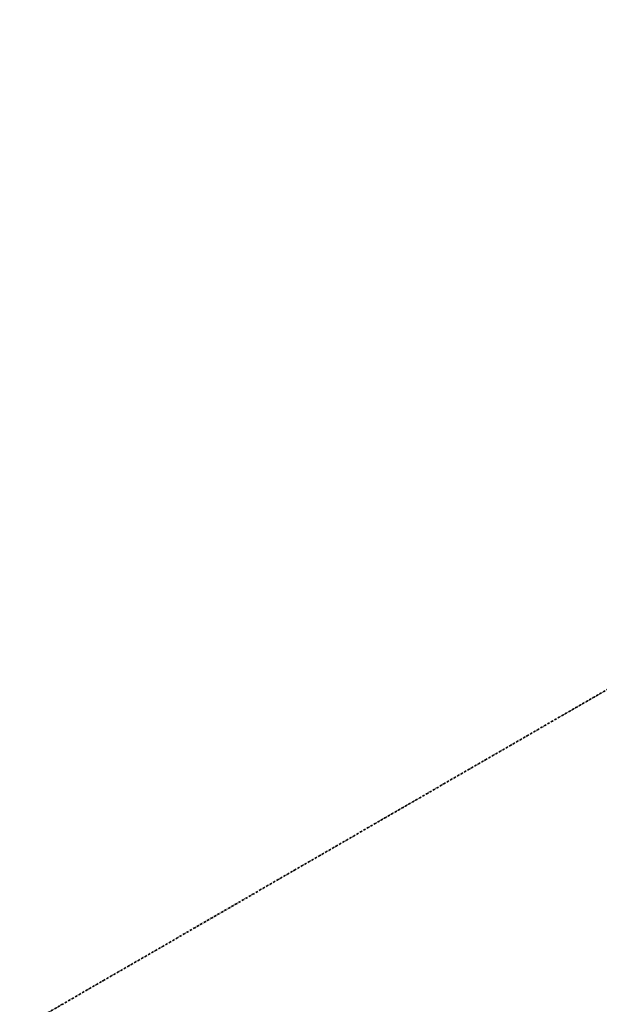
# Model space of a CAD drawing. Extents: x 6414462 to 7495468, y 5756825 to 5824657.
# Tile 6 of 54: x 6496628 to 6496996, y 5809914 to 5810537. Entities that reach past the tile are written whole.
import ezdxf

# ---------------------------------------------------------------- set-up
doc = ezdxf.new("R2010")
doc.units = 0
doc.linetypes.add('2324-2024 mdcp$0$KROPK3-2', pattern=[2.49, 1.5, -0.47, 0.05, -0.47])
doc.linetypes.add('Lipnica teren 1$0$HIDDEN2', pattern=[0.1875, 0.125, -0.0625])
doc.layers.add('2324-2024 mdcp$0$GESJEW', color=7, linetype='Continuous', lineweight=35)
doc.layers.add('Lipnica teren 1$0$demontaże', color=1, linetype='Continuous', true_color=0xff0000)

# ---------------------------------------------------------------- blocks, each defined once
blk = doc.blocks.new('2324-2024 mdcp')
at = {"layer": '2324-2024 mdcp$0$GESJEW', "color": 7, "linetype": '2324-2024 mdcp$0$KROPK3-2', "lineweight": 35}
blk.add_lwpolyline([(6495642.38, 5808456.44), (6495626.99, 5808633.83), (6495633.58, 5808749.34), (6495670, 5808894.5), (6495678.71, 5808908.71), (6495764.8, 5809119.31), (6495818.92, 5809221.46), (6495819.66, 5809228.77), (6495879.33, 5809353.52), (6495944.91, 5809465.46), (6495948.72, 5809471.76), (6496069.39, 5809601.8), (6496275.09, 5809726.02), (6496474.45, 5809809.54), (6497005.62, 5810116.22), (6497738.52, 5810537.3)], dxfattribs=at)
blk = doc.blocks.new('Lipnica teren 1')
at = {"layer": 'Lipnica teren 1$0$demontaże', "linetype": 'Lipnica teren 1$0$HIDDEN2'}
blk.add_blockref('2324-2024 mdcp', (0, 0), dxfattribs=at)

msp = doc.modelspace()

# ---------------------------------------------------------------- block references
msp.add_blockref('Lipnica teren 1', (0, 0))

doc.saveas('drawing.dxf')
